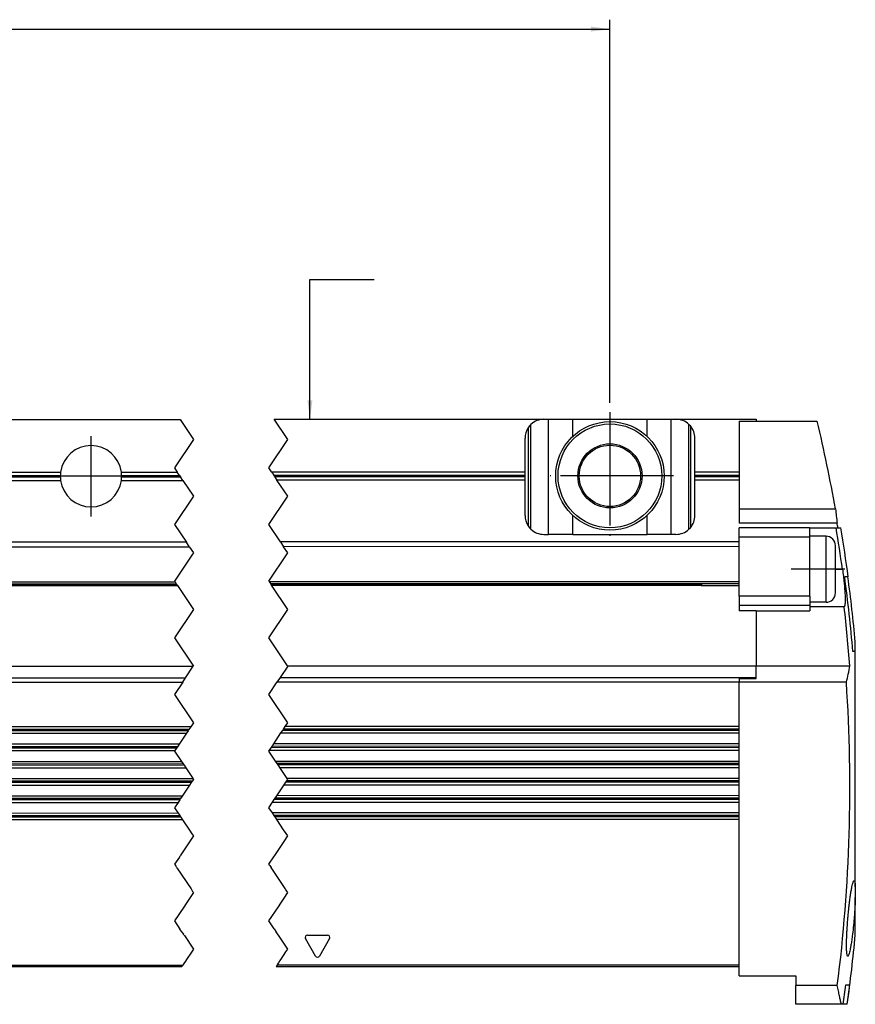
# Model space of a CAD drawing. Header units: millimetres. Extents: x -285 to 1770, y -280 to 203.
# Tile 10 of 29: x 129 to 218, y -18 to 86. Entities that reach past the tile are written whole.
import ezdxf

# ---------------------------------------------------------------- set-up
doc = ezdxf.new("R2010")
doc.units = ezdxf.units.MM
doc.linetypes.add('DOT_CENTER', pattern=[14, 12, -1, 0, -1])
doc.layers.add('1', color=7, linetype='Continuous')
doc.styles.add('CONVERTER_11', font='txt.shx', dxfattribs={"width": 0.9})
doc.dimstyles.new('ME10_DIM_47', dxfattribs={"dimtxt": 2, "dimasz": 2, "dimexe": 1, "dimexo": 1, "dimgap": 1, "dimtad": 1, "dimdsep": 46, "dimtxsty": 'CONVERTER_11', "dimsah": 1, "dimcen": 0.09, "dimclrd": 2, "dimclre": 2, "dimclrt": 2, "dimadec": 0, "dimazin": 0, "dimtfac": 1, "dimtdec": 4, "dimtix": 1, "dimtmove": 0, "dimatfit": 3, "dimfxl": 1, "dimtolj": 1, "dimtzin": 0, "dimarcsym": 0})
doc.dimstyles.get("Standard").update_dxf_attribs({"dimtxt": 0.18, "dimasz": 0.18, "dimexe": 0.18, "dimexo": 0.0625, "dimgap": 0.09, "dimtad": 0, "dimtih": 1, "dimtoh": 1, "dimdec": 4, "dimzin": 0, "dimdsep": 46, "dimtxsty": 'Standard', "dimcen": 0.09, "dimadec": 0, "dimazin": 0, "dimtfac": 1, "dimtdec": 4, "dimtofl": 0, "dimtmove": 0, "dimatfit": 3, "dimfxl": 1, "dimtolj": 1, "dimtzin": 0, "dimarcsym": 0})

# ---------------------------------------------------------------- blocks, each defined once
blk = doc.blocks.new('REGLA__36', base_point=(-163.4012745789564, -18.42233367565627))
at = {"color": 7, "linetype": 'Continuous'}
for p, q in [((94.15765462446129, 43.61679227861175), (146.0421743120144, 43.62030772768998)), ((156.0186868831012, 43.65553887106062), (184.5971229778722, 43.65747521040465)), ((184.5971229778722, 43.65747521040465), (185.0971229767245, 43.65750908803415)), ((185.0971229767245, 43.65750908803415), (187.6567544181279, 43.65768251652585)), ((187.6567544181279, 43.65768251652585), (195.5374915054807, 43.65821647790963)), ((195.5374915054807, 43.65821647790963), (198.0971229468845, 43.65838990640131)), ((198.0971229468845, 43.65838990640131), (198.5971229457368, 43.65842378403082)), ((198.5971229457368, 43.65842378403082), (207.097122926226, 43.65899970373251)), ((199.9645796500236, 31.99830333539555), (199.9638261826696, 43.1187294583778)), ((200.1221707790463, 42.95250354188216), (200.1229017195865, 32.16455070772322)), ((205.2971365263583, 43.45821434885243), (207.0971365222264, 43.45833630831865)), ((205.2971365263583, 43.45821434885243), (205.2974995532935, 38.10029911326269)), ((207.097122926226, 43.65899970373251), (207.0971365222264, 43.45833630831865)), ((207.0971365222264, 43.45833630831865), (213.563172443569, 43.45877441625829)), ((182.5974996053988, 38.09876106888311), (182.597258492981, 41.6573397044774)), ((200.5974995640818, 38.09998066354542), (200.5972584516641, 41.65855929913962)), ((104.8173840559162, 38.05893587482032), (133.377617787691, 38.06087098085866)), ((139.8173839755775, 38.06130730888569), (145.7479067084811, 38.06170913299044)), ((155.7244192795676, 38.09694027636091), (182.5974996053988, 38.09876106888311)), ((182.5975594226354, 37.2159183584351), (182.5974996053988, 38.09876106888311)), ((200.5974995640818, 38.09998066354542), (205.2974995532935, 38.10029911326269)), ((200.5975593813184, 37.21713795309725), (200.5974995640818, 38.09998066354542)), ((205.2974995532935, 38.10029911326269), (205.2975593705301, 37.21745640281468)), ((104.8174438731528, 37.17609316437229), (133.3776776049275, 37.17802827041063)), ((139.8174437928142, 37.17846459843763), (146.3364419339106, 37.17890629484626)), ((182.5975594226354, 37.2159183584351), (156.3129545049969, 37.21413743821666)), ((182.597814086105, 33.45733972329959), (182.5975594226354, 37.2159183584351)), ((205.2975593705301, 37.21745640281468), (200.5975593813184, 37.21713795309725)), ((200.597814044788, 33.45855931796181), (200.5975593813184, 37.21713795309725)), ((205.2975593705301, 37.21745640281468), (205.2977666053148, 34.1588778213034)), ((205.2977666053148, 34.1588778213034), (215.4967805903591, 34.15956885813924)), ((205.2977666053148, 34.1588778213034), (205.2978682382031, 32.65887782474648)), ((215.6726872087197, 32.65958077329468), (205.2978682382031, 32.65887782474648)), ((184.5979495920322, 31.45747523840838), (185.0979495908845, 31.45750911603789)), ((187.6575810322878, 31.45768254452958), (185.0979495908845, 31.45750911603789)), ((187.6575810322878, 31.45768254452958), (195.5383181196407, 31.45821650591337)), ((198.0979495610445, 31.45838993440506), (195.5383181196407, 31.45821650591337)), ((198.5979495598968, 31.45842381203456), (198.0979495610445, 31.45838993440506)), ((212.7979021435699, 32.15872253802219), (205.2979021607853, 32.15821437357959)), ((205.2979699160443, 31.15821437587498), (205.2979021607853, 32.15821437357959)), ((212.7979021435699, 32.15872253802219), (215.5691121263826, 32.15891030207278)), ((212.7979628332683, 31.26300316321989), (212.7979021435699, 32.15872253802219)), ((215.5691121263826, 32.15891030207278), (216.0655023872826, 32.15894393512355)), ((146.708810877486, 30.62035287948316), (94.8242911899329, 30.61683743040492)), ((205.2980037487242, 30.65887778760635), (156.6853234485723, 30.65558402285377)), ((205.2980037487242, 30.65887778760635), (205.2979699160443, 31.15821437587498)), ((205.2980376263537, 30.15887778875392), (205.2980037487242, 30.65887778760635)), ((214.4979628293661, 31.26311834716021), (212.7979628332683, 31.26300316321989)), ((212.7979698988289, 31.15872254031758), (212.7979628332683, 31.26300316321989)), ((212.7983932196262, 24.91093008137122), (212.7979698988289, 31.15872254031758)), ((215.4981999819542, 27.7630167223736), (215.4980305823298, 30.26318610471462)), ((205.2982885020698, 26.45620261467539), (205.2980376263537, 30.15887778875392)), ((215.4983693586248, 25.26318611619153), (215.4981999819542, 27.7630167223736)), ((93.75945608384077, 26.21409008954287), (145.6439757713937, 26.21760553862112)), ((155.6204883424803, 26.25283668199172), (205.2983020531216, 26.25620261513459)), ((201.0503944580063, 26.25591479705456), (201.2983188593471, 26.00802398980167)), ((201.2983020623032, 26.25593159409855), (201.2983188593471, 26.00802398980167)), ((205.2983932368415, 24.91042191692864), (205.2982885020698, 26.45620261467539)), ((216.8190536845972, 26.95965843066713), (216.4752307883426, 26.95963513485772)), ((216.8445778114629, 26.95966016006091), (216.8190536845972, 26.95965843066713)), ((93.87692051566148, 26.03789344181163), (145.7614402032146, 26.04140889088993)), ((155.7379527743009, 26.07664003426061), (201.2266110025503, 26.079722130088)), ((205.2983188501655, 26.00829501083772), (201.2983188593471, 26.00802398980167)), ((205.2983932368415, 24.91042191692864), (205.298460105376, 23.92350908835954)), ((212.7983932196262, 24.91093008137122), (212.7984371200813, 24.2630031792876)), ((214.4984371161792, 24.26311836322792), (212.7984371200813, 24.2630031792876)), ((212.7984371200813, 24.2630031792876), (212.7984600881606, 23.92401725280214)), ((205.298460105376, 23.92350908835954), (205.2984994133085, 23.34336323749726)), ((207.0984994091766, 23.34348519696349), (205.2984994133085, 23.34336323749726)), ((207.098499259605, 23.34569272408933), (212.7984992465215, 23.3460789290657)), ((207.098499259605, 23.34569272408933), (207.0984994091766, 23.34348519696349)), ((207.0984994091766, 23.34348519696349), (207.0988935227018, 17.52676292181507)), ((212.7984600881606, 23.92401725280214), (212.7984696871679, 23.78234548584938)), ((216.4204822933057, 23.78259089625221), (212.7984696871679, 23.78234548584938)), ((212.7984696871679, 23.78234548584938), (212.7984992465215, 23.3460789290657)), ((217.5987896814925, 19.05971124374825), (217.5987223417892, 20.05357805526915)), ((217.5987896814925, 19.05971124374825), (217.3451338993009, 19.05969405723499)), ((217.6004807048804, -5.89810618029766), (217.5987896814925, 19.05971124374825)), ((95.55718100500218, 17.48249728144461), (147.446388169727, 17.48601304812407)), ((157.4415491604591, 17.52124545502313), (207.0988936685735, 17.52461000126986)), ((207.0988935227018, 17.52676292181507), (217.0215339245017, 17.52743523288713)), ((207.0988936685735, 17.52461000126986), (207.0988935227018, 17.52676292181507)), ((207.0989765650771, 16.30114034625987), (207.0988936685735, 17.52461000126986)), ((205.298984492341, 16.18408086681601), (207.098984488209, 16.18420282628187)), ((205.298984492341, 16.18408086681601), (205.2990080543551, 15.83632905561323)), ((205.2990080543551, 15.83632905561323), (205.29901143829, 15.78638555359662)), ((216.6554442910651, 15.78715501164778), (205.29901143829, 15.78638555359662)), ((205.2993286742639, 11.10429920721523), (205.29901143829, 15.78638555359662)), ((207.098984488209, 16.18420282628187), (207.0989765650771, 16.30114034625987)), ((147.166249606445, 11.06580520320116), (95.27704244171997, 11.06228943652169)), ((205.2993286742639, 11.10429920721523), (157.1897391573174, 11.10103952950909)), ((205.2993749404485, 10.42145649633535), (205.2993286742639, 11.10429920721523)), ((94.82179340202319, 10.37941587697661), (146.7110005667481, 10.3829316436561)), ((156.7344901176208, 10.41816596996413), (205.2993749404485, 10.42145649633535)), ((205.2994528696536, 9.27129921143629), (205.2993749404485, 10.42145649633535)), ((93.59973819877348, 8.54633307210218), (145.4889453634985, 8.54984883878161)), ((145.9441944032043, 9.23272239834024), (94.05498723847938, 9.22920663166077)), ((155.5124349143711, 8.58508316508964), (205.2994991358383, 8.58845650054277)), ((205.2994528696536, 9.27129921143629), (155.9676839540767, 9.26795672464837)), ((205.2994991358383, 8.58845650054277), (205.2994528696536, 9.27129921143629)), ((205.2995770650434, 7.43829921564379), (205.2994991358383, 8.58845650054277)), ((94.3047004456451, 7.39622354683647), (146.1892201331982, 7.39973899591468)), ((156.1657327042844, 7.43497013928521), (205.2995770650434, 7.43829921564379)), ((205.2996233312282, 6.75545650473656), (205.2995770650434, 7.43829921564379)), ((94.75990835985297, 6.71341167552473), (146.644428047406, 6.71692712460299)), ((156.6209406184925, 6.75215826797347), (205.2996233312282, 6.75545650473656)), ((205.2997012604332, 5.60529921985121), (205.2996233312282, 6.75545650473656)), ((147.4111649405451, 5.56682178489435), (95.52664525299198, 5.56330633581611)), ((205.2997012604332, 5.60529921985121), (157.3876775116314, 5.60205292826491)), ((205.2997475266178, 4.92245650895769), (205.2997012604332, 5.60529921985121)), ((95.15580848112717, 4.88043849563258), (147.0450156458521, 4.88395426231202)), ((157.0685051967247, 4.91918858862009), (205.2997475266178, 4.92245650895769)), ((205.2998254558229, 3.77229922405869), (205.2997475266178, 4.92245650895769)), ((146.2782094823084, 3.73374501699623), (94.38900231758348, 3.73022925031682)), ((205.2998254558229, 3.77229922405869), (156.3016990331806, 3.76897934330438)), ((205.2998717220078, 3.08945651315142), (205.2998254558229, 3.77229922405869)), ((93.93375327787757, 3.04735569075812), (145.8229604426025, 3.0508714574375)), ((155.8464499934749, 3.08610578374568), (205.2998717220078, 3.08945651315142)), ((205.2999496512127, 1.93929922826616), (205.2998717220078, 3.08945651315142)), ((145.855235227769, 1.90071635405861), (93.97071554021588, 1.89720090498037)), ((146.3104431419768, 1.21790448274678), (94.42592345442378, 1.21438903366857)), ((205.2999496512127, 1.93929922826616), (155.8317477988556, 1.93594749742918)), ((205.2999959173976, 1.2564565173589), (156.2869557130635, 1.25313562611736)), ((205.2999959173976, 1.2564565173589), (205.2999496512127, 1.93929922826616)), ((205.3010391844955, -14.14112458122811), (205.2999959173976, 1.2564565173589)), ((217.6004807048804, -5.89810618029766), (217.6005555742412, -7.00310322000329)), ((217.6008244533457, -10.97149043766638), (217.6005555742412, -7.00310322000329)), ((146.2025901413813, -14.37968399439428), (94.31338297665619, -14.38319976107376)), ((156.2260796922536, -14.34444966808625), (205.3010527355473, -14.34112458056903)), ((205.3011202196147, -15.33712206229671), (205.3010391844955, -14.14112458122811)), ((205.3011202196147, -15.33712206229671), (211.3011202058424, -15.33671553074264)), ((211.3011202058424, -15.33671553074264), (211.301189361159, -16.35737898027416)), ((215.6957118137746, -16.35708122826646), (211.301189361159, -16.35737898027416)), ((211.3013235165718, -18.33737897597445), (211.301189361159, -16.35737898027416)), ((216.5815960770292, -16.2880715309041), (217.0120457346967, -16.288042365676)), ((216.1127736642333, -18.33705297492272), (211.3013235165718, -18.33737897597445)), ((216.3104913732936, -18.3370395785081), (216.1127736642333, -18.33705297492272)), ((216.7416426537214, -18.33701036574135), (216.3104913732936, -18.3370395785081)), ((216.7478799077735, -18.33700994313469), (216.7416426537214, -18.33701036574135))]:
    blk.add_line(p, q, dxfattribs=at)
at = {"color": 2, "linetype": 'DOT_CENTER'}
for p, q in [((146.0421743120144, 43.62030772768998), (147.4557128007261, 41.4999999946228)), ((157.4557128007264, 41.49999999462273), (156.0186868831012, 43.65553887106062)), ((147.4557128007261, 41.4999999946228), (145.4557128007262, 38.49999999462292)), ((155.4557128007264, 38.49999999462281), (157.4557128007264, 41.49999999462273)), ((145.4557128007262, 38.49999999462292), (145.7479067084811, 38.06170913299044)), ((145.9950359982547, 37.69101519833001), (145.7479067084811, 38.06170913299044)), ((145.9950359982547, 37.69101519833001), (146.089312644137, 37.54960022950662)), ((155.7244192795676, 38.09694027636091), (155.4557128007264, 38.49999999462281)), ((155.7244192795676, 38.09694027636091), (155.971548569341, 37.72624634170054)), ((156.0658252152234, 37.58483137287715), (155.971548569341, 37.72624634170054)), ((156.0658252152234, 37.58483137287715), (156.3129545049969, 37.21413743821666)), ((146.3364419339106, 37.17890629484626), (146.089312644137, 37.54960022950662)), ((146.3364419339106, 37.17890629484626), (147.455712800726, 35.49999999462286)), ((157.4557128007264, 35.49999999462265), (156.3129545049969, 37.21413743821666)), ((147.455712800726, 35.49999999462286), (145.4557128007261, 32.4999999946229)), ((155.4557128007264, 32.49999999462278), (157.4557128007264, 35.49999999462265)), ((145.4557128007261, 32.4999999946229), (146.708810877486, 30.62035287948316)), ((156.6853234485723, 30.65558402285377), (155.4557128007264, 32.49999999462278)), ((147.0421291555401, 30.12037546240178), (146.708810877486, 30.62035287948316)), ((156.6853234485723, 30.65558402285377), (157.0186417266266, 30.15560660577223)), ((147.3550553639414, 29.34901383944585), (145.4557128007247, 26.49999999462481)), ((147.0421291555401, 30.12037546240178), (147.455712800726, 29.49999999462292)), ((147.455712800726, 29.49999999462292), (147.3550553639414, 29.34901383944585)), ((155.4557128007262, 26.49999999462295), (157.3785449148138, 29.38424816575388)), ((157.4557128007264, 29.4999999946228), (157.0186417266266, 30.15560660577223)), ((157.3785449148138, 29.38424816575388), (157.4557128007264, 29.4999999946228)), ((145.4557128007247, 26.49999999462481), (145.5106484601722, 26.41759650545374)), ((145.5106484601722, 26.41759650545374), (145.6439757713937, 26.21760553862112)), ((145.6439757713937, 26.21760553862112), (145.6902707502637, 26.14816307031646)), ((145.7614402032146, 26.04140889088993), (145.6902707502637, 26.14816307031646)), ((155.4871610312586, 26.45282764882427), (155.4557128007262, 26.49999999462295)), ((155.4871610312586, 26.45282764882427), (155.6204883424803, 26.25283668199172)), ((155.66678332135, 26.18339421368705), (155.6204883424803, 26.25283668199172)), ((155.66678332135, 26.18339421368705), (155.7379527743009, 26.07664003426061)), ((145.7614402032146, 26.04140889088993), (147.4557128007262, 23.49999999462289)), ((157.4557128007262, 23.49999999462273), (155.7379527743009, 26.07664003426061)), ((147.4557128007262, 23.49999999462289), (145.4557128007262, 20.49999999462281)), ((155.4557128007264, 20.49999999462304), (157.4557128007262, 23.49999999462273)), ((145.4557128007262, 20.49999999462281), (147.4557128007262, 17.49999999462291)), ((157.4415491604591, 17.52124545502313), (155.4557128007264, 20.49999999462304)), ((146.6307048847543, 16.26248812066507), (147.446388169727, 17.48601304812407)), ((147.4557128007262, 17.49999999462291), (147.446388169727, 17.48601304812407)), ((157.4557128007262, 17.4999999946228), (156.6541944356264, 16.2977224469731)), ((157.4415491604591, 17.52124545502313), (157.4557128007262, 17.4999999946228)), ((146.320898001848, 15.79777779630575), (145.4557128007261, 14.49999999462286)), ((146.320898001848, 15.79777779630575), (146.6307048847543, 16.26248812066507)), ((155.4557128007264, 14.49999999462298), (156.3443875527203, 15.83301212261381)), ((156.6541944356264, 16.2977224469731), (156.3443875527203, 15.83301212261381)), ((145.4557128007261, 14.49999999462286), (147.4557128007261, 11.49999999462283)), ((157.4557128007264, 11.4999999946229), (155.4557128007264, 14.49999999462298)), ((147.4557128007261, 11.49999999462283), (147.166249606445, 11.06580520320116)), ((157.1897391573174, 11.10103952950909), (157.4557128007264, 11.4999999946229)), ((146.8914825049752, 10.65365455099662), (146.7110005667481, 10.3829316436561)), ((146.9857676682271, 10.79508229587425), (146.8914825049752, 10.65365455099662)), ((147.166249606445, 11.06580520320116), (146.9857676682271, 10.79508229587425)), ((156.7344901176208, 10.41816596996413), (156.9149720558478, 10.68888887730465)), ((156.9149720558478, 10.68888887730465), (157.0092572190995, 10.83031662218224)), ((157.0092572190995, 10.83031662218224), (157.1897391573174, 11.10103952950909)), ((146.7110005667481, 10.3829316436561), (145.9441944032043, 9.23272239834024)), ((155.9676839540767, 9.26795672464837), (156.7344901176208, 10.41816596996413)), ((145.4889453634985, 8.54984883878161), (145.4557128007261, 8.49999999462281)), ((145.4557128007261, 8.49999999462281), (146.1892201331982, 7.39973899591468)), ((145.6694273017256, 8.82057174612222), (145.4889453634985, 8.54984883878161)), ((145.7637124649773, 8.96199949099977), (145.6694273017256, 8.82057174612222)), ((145.9441944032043, 9.23272239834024), (145.7637124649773, 8.96199949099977)), ((155.4557128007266, 8.49999999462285), (155.5124349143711, 8.58508316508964)), ((156.1657327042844, 7.43497013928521), (155.4557128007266, 8.49999999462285)), ((155.5124349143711, 8.58508316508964), (155.6929168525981, 8.85580607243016)), ((155.6929168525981, 8.85580607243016), (155.7872020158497, 8.99723381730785)), ((155.7872020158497, 8.99723381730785), (155.9676839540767, 9.26795672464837)), ((146.1892201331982, 7.39973899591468), (146.3696857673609, 7.12904054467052)), ((156.3461983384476, 7.16427168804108), (156.1657327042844, 7.43497013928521)), ((146.3696857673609, 7.12904054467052), (146.4639624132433, 6.98762557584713)), ((146.4639624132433, 6.98762557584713), (146.644428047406, 6.71692712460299)), ((146.644428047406, 6.71692712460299), (147.4111649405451, 5.56682178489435)), ((156.4404749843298, 7.02285671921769), (156.3461983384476, 7.16427168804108)), ((156.6209406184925, 6.75215826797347), (156.4404749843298, 7.02285671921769)), ((157.3876775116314, 5.60205292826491), (156.6209406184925, 6.75215826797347)), ((147.3197827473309, 5.29610491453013), (147.2254975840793, 5.15467716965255)), ((147.4557128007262, 5.49999999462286), (147.3197827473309, 5.29610491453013)), ((147.4111649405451, 5.56682178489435), (147.4557128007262, 5.49999999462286)), ((157.2489871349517, 5.18991149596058), (157.3432722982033, 5.33133924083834)), ((157.3432722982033, 5.33133924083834), (157.4557128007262, 5.49999999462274)), ((157.4557128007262, 5.49999999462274), (157.3876775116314, 5.60205292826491)), ((147.0450156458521, 4.88395426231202), (146.2782094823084, 3.73374501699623)), ((147.2254975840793, 5.15467716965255), (147.0450156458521, 4.88395426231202)), ((156.3016990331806, 3.76897934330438), (157.0685051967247, 4.91918858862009)), ((157.0685051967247, 4.91918858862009), (157.2489871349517, 5.18991149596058)), ((146.0034423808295, 3.32159436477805), (145.8229604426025, 3.0508714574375)), ((146.0977275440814, 3.46302210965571), (146.0034423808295, 3.32159436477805)), ((146.2782094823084, 3.73374501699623), (146.0977275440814, 3.46302210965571)), ((155.8464499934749, 3.08610578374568), (156.0269319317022, 3.35682869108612)), ((156.0269319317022, 3.35682869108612), (156.1212170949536, 3.49825643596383)), ((156.1212170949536, 3.49825643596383), (156.3016990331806, 3.76897934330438)), ((145.8229604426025, 3.0508714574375), (145.4557128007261, 2.49999999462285)), ((145.4557128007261, 2.49999999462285), (145.855235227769, 1.90071635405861)), ((155.4557128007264, 2.49999999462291), (155.8464499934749, 3.08610578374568)), ((155.8317477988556, 1.93594749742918), (155.4557128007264, 2.49999999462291)), ((145.855235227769, 1.90071635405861), (146.0357008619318, 1.63001790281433)), ((146.0357008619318, 1.63001790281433), (146.098959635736, 1.53512974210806)), ((146.098959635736, 1.53512974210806), (146.1299775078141, 1.48860293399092)), ((146.1299775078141, 1.48860293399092), (146.3104431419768, 1.21790448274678)), ((146.3104431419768, 1.21790448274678), (147.0389813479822, 0.12509717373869)), ((156.0122134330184, 1.66524904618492), (155.8317477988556, 1.93594749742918)), ((156.0754722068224, 1.57036088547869), (156.0122134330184, 1.66524904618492)), ((156.1064900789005, 1.52383407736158), (156.0754722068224, 1.57036088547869)), ((156.2869557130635, 1.25313562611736), (156.1064900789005, 1.52383407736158)), ((157.0154939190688, 0.16032831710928), (156.2869557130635, 1.25313562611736)), ((147.0389813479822, 0.12509717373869), (147.300683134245, -0.26745550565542)), ((157.2771957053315, -0.23222436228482), (157.0154939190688, 0.16032831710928)), ((147.4557128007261, -0.50000000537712), (147.0414149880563, -1.12144672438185)), ((147.300683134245, -0.26745550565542), (147.4557128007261, -0.50000000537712)), ((157.0649045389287, -1.08621239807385), (157.4557128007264, -0.50000000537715)), ((157.4557128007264, -0.50000000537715), (157.2771957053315, -0.23222436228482)), ((147.0414149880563, -1.12144672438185), (146.0600829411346, -2.59344479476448)), ((156.083572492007, -2.55821046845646), (157.0649045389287, -1.08621239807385)), ((145.9703578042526, -2.72803250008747), (145.455712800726, -3.50000000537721)), ((145.9703578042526, -2.72803250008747), (146.0600829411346, -2.59344479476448)), ((155.4557128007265, -3.50000000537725), (155.993847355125, -2.69279817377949)), ((155.993847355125, -2.69279817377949), (156.083572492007, -2.55821046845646)), ((145.455712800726, -3.50000000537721), (145.5755287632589, -3.67972394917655)), ((145.7088560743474, -3.87971491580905), (145.5755287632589, -3.67972394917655)), ((145.7088560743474, -3.87971491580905), (147.1995558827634, -6.11576462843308)), ((155.5520413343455, -3.64449280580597), (155.4557128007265, -3.50000000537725)), ((155.5520413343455, -3.64449280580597), (155.6853686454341, -3.84448377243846)), ((157.17606845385, -6.08053348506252), (155.6853686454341, -3.84448377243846)), ((147.1995558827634, -6.11576462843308), (147.2479781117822, -6.18839797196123)), ((147.2479781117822, -6.18839797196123), (147.3754474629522, -6.37960199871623)), ((157.2244906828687, -6.15316682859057), (157.17606845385, -6.08053348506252)), ((157.3519600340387, -6.34437085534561), (157.2244906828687, -6.15316682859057)), ((147.0451960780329, -7.11577508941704), (146.6836658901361, -7.65807037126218)), ((147.4557128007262, -6.50000000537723), (147.0451960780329, -7.11577508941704)), ((147.3754474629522, -6.37960199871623), (147.4557128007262, -6.50000000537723)), ((156.7071554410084, -7.62283604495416), (157.068685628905, -7.08054076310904)), ((157.068685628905, -7.08054076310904), (157.4557128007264, -6.50000000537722)), ((157.4557128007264, -6.50000000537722), (157.3519600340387, -6.34437085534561)), ((146.4368481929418, -8.02829691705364), (145.4557128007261, -9.50000000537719)), ((146.6836658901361, -7.65807037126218), (146.4368481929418, -8.02829691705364)), ((155.4557128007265, -9.50000000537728), (156.4603377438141, -7.99306259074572)), ((156.4603377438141, -7.99306259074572), (156.7071554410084, -7.62283604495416)), ((145.4557128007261, -9.50000000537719), (146.0301241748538, -10.36161706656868)), ((146.2211370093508, -10.64813631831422), (146.0301241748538, -10.36161706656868)), ((156.0066367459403, -10.32638592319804), (155.4557128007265, -9.50000000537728)), ((156.0066367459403, -10.32638592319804), (156.1976495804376, -10.61290517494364)), ((146.2394415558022, -10.67559313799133), (146.2211370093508, -10.64813631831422)), ((146.2394415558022, -10.67559313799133), (146.3934256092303, -10.90656921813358)), ((146.4565060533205, -11.00118988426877), (146.3934256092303, -10.90656921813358)), ((146.4565060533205, -11.00118988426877), (146.4928648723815, -11.05572811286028)), ((146.4928648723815, -11.05572811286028), (147.4557128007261, -12.50000000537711)), ((156.1976495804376, -10.61290517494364), (156.2159541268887, -10.64036199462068)), ((156.369938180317, -10.87133807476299), (156.2159541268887, -10.64036199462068)), ((156.433018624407, -10.96595874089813), (156.369938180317, -10.87133807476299)), ((156.4693774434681, -11.02049696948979), (156.433018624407, -10.96595874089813)), ((157.4557128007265, -12.5000000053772), (156.4693774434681, -11.02049696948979)), ((147.4557128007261, -12.50000000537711), (147.2378264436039, -12.82682954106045)), ((157.2613159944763, -12.79159521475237), (157.4557128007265, -12.5000000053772)), ((147.2378264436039, -12.82682954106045), (146.7359475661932, -13.57964785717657)), ((156.6260977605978, -13.74442256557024), (156.7594371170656, -13.54441353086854)), ((156.7594371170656, -13.54441353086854), (157.2613159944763, -12.79159521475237)), ((146.2025901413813, -14.37968399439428), (146.3359294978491, -14.17967495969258)), ((146.4380733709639, -14.02645915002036), (146.3359294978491, -14.17967495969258)), ((146.6026082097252, -13.77965689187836), (146.4380733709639, -14.02645915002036)), ((146.7359475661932, -13.57964785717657), (146.6026082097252, -13.77965689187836)), ((156.3594190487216, -14.1444406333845), (156.2260796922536, -14.34444966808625)), ((156.3594190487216, -14.1444406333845), (156.4615629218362, -13.99122482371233)), ((156.4615629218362, -13.99122482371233), (156.6260977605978, -13.74442256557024))]:
    blk.add_line(p, q, dxfattribs=at)
at = {"color": 3, "linetype": 'Continuous'}
for p, q in [((183.2312463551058, 31.99716956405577), (183.2304928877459, 43.11759568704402)), ((185.0979495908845, 31.45750911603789), (185.0971229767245, 43.65750908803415)), ((187.656877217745, 41.84528274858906), (187.6567544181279, 43.65768251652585)), ((195.5376143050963, 41.84581670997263), (195.5374915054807, 43.65821647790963)), ((198.0979495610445, 31.45838993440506), (198.0971229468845, 43.65838990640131)), ((182.9305169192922, 42.7629038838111), (182.9312223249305, 32.35182071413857)), ((104.8467567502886, 37.68822718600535), (133.3482953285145, 37.6901583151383)), ((139.84675666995, 37.69059862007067), (145.9950359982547, 37.69101519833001)), ((155.971548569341, 37.72624634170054), (182.5975247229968, 37.72805039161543)), ((156.0658252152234, 37.58483137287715), (182.5975343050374, 37.58662903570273)), ((200.5975246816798, 37.72926998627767), (205.2975246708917, 37.72958843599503)), ((200.5975342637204, 37.58784863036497), (205.2975342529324, 37.58816708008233)), ((104.8467663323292, 37.54680583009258), (133.3483049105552, 37.54873695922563)), ((139.8467662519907, 37.549177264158), (146.089312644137, 37.54960022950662)), ((187.6575810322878, 31.45768254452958), (187.6574446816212, 33.47008231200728)), ((195.5383181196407, 31.45821650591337), (195.5381817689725, 33.47061627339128)), ((212.7979698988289, 31.15872254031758), (205.2979699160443, 31.15821437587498)), ((214.4981999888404, 27.76288121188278), (214.4979628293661, 31.26311834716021)), ((147.0421291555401, 30.12037546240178), (95.15760946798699, 30.11686001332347)), ((205.2980376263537, 30.15887778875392), (157.0186417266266, 30.15560660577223)), ((214.4984371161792, 24.26311836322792), (214.4981999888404, 27.76288121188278)), ((215.4981994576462, 27.77075498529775), (216.2395733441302, 27.77080521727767)), ((93.62612877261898, 26.41408105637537), (145.5106484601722, 26.41759650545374)), ((93.80575106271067, 26.14464762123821), (145.6902707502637, 26.14816307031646)), ((155.4871610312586, 26.45282764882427), (205.2982885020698, 26.45620261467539)), ((155.66678332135, 26.18339421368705), (201.1198447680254, 26.18647389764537)), ((212.7983932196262, 24.91093008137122), (205.2983932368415, 24.91042191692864)), ((212.7984600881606, 23.92401725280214), (205.298460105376, 23.92350908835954)), ((94.43169083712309, 15.79426202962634), (146.320898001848, 15.79777779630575)), ((94.74149772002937, 16.25897235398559), (146.6307048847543, 16.26248812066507)), ((156.3443875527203, 15.83301212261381), (205.2990080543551, 15.83632905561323)), ((156.6541944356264, 16.2977224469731), (207.0989765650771, 16.30114034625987)), ((146.8914825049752, 10.65365455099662), (95.00227534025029, 10.65013878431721)), ((146.9857676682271, 10.79508229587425), (95.09656050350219, 10.79156652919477)), ((205.2993565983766, 10.69216717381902), (156.9149720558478, 10.68888887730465)), ((205.299347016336, 10.83358852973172), (157.0092572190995, 10.83031662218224)), ((145.6694273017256, 8.82057174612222), (93.78022013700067, 8.81705597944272)), ((145.7637124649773, 8.96199949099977), (93.8745053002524, 8.9584837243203)), ((205.2994807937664, 8.85916717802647), (155.6929168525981, 8.85580607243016)), ((205.2994712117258, 9.00058853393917), (155.7872020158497, 8.99723381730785)), ((146.3696857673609, 7.12904054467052), (94.48516607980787, 7.12552509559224)), ((146.4639624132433, 6.98762557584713), (94.57944272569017, 6.98411012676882)), ((205.2995954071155, 7.16758853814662), (156.3461983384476, 7.16427168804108)), ((205.2996049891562, 7.02616718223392), (156.4404749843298, 7.02285671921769)), ((147.3197827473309, 5.29610491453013), (95.43057558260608, 5.29258914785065)), ((205.2997196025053, 5.33458854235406), (157.3432722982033, 5.33133924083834)), ((147.2254975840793, 5.15467716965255), (95.33629041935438, 5.15116140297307)), ((205.2997291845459, 5.19316718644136), (157.2489871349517, 5.18991149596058)), ((146.0034423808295, 3.32159436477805), (94.11423521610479, 3.31807859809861)), ((146.0977275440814, 3.46302210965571), (94.20852037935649, 3.45950634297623)), ((205.2998533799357, 3.36016719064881), (156.0269319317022, 3.35682869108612)), ((205.2998437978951, 3.50158854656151), (156.1212170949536, 3.49825643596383)), ((146.0357008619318, 1.63001790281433), (94.15118117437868, 1.62650245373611)), ((146.1299775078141, 1.48860293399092), (94.24545782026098, 1.48508748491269)), ((205.2999679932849, 1.66858855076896), (156.0122134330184, 1.66524904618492)), ((205.2999775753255, 1.52716719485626), (156.1064900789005, 1.52383407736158)), ((160.3845444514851, -13.21912556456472), (159.3172835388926, -11.37086465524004)), ((159.5336902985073, -10.99597849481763), (161.6679616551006, -10.99583388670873)), ((161.8844192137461, -11.37069071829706), (160.8174087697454, -13.21909623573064)), ((94.44672233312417, -14.18319072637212), (146.3359294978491, -14.17967495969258)), ((156.3594190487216, -14.1444406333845), (205.3010391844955, -14.14112458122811))]:
    blk.add_line(p, q, dxfattribs=at)
at = {"color": 7, "linetype": 'Continuous'}
for radius in [5.749999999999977, 5.499999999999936, 3.400000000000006, 3.249999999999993]:
    blk.add_circle((191.5975294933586, 37.65794951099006), radius, dxfattribs=at)
for centre, radius, start, end in [((184.5972584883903, 41.65747521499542), 2.000000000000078, 133.108555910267, 146.4465723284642), ((184.5972584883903, 41.65747521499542), 2.000000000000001, 90.00388209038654, 133.108555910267), ((198.5972584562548, 41.65842378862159), 2.000000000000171, 46.89920827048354, 90.00388209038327), ((198.5972584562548, 41.65842378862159), 2.000000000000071, 40.31879126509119, 46.89920827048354), ((198.5972584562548, 41.65842378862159), 2.000000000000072, 0.00388209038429, 40.31879126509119), ((50.33024345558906, 4.66669144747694), 167.7790654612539, 10.12428603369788, 13.368279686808), ((184.5972584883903, 41.65747521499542), 1.999999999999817, 146.4465723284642, 180.0038820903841), ((136.5975307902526, 37.61966778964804), 3.249999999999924, 7.81003437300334, 172.1977298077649), ((136.5975307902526, 37.61966778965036), 3.249999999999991, 178.757191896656, 181.2505722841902), ((136.5975307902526, 37.61966778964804), 3.249999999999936, 172.1977298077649, 178.7571918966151), ((136.5975307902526, 37.61966778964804), 3.249999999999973, 1.2505722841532, 7.81003437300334), ((136.5975307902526, 37.61966778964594), 3.249999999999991, 358.757191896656, 1.25057228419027), ((136.5975307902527, 37.61966778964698), 3.25000000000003, 181.2505722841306, 187.8100343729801), ((136.5975307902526, 37.61966778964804), 3.250000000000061, 187.8100343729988, 352.1977298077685), ((136.5975307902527, 37.61966778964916), 3.249999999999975, 352.1977298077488, 358.7571918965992), ((184.5978140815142, 33.45747523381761), 1.999999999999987, 180.0038820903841, 213.561191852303), ((198.5978140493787, 33.45842380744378), 2.000000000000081, 319.6889729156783, 0.00388209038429), ((184.5978140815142, 33.45747523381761), 1.999999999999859, 213.561191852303, 226.8992082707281), ((50.33024345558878, 4.66669144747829), 167.6953355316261, 9.43575190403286, 9.60919963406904), ((184.5978140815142, 33.45747523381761), 1.999999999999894, 226.8992082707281, 270.0038820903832), ((198.5978140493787, 33.45842380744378), 1.999999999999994, 270.0038820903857, 313.1085559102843), ((198.5978140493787, 33.45842380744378), 2.000000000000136, 313.1085559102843, 319.6889729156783), ((50.33024345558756, 4.66669144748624), 167.5103155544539, 7.92788022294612, 9.44626497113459), ((50.33024345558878, 4.66669144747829), 168.0000000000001, 7.62542576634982, 9.41849164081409), ((214.4980305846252, 30.26311834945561), 0.999999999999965, 0.00388209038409, 90.0038820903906), ((50.33024345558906, 4.66669144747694), 167.6339230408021, 4.9254642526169, 7.64216879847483), ((50.33024345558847, 4.66669144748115), 167.974701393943, 5.25579897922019, 7.62658046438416), ((214.4983693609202, 25.26311836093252), 0.9999999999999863, 270.0038820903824, 0.00388209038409), ((50.33024345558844, 4.66669144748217), 167.1866772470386, 4.41180489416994, 6.5654810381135), ((193.236094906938, 21.62235289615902), 24.13535704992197, 346.0089873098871, 350.2316764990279), ((50.33024345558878, 4.66669144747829), 166.6965420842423, 352.7545593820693, 3.82508936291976), ((50.33024345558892, 4.66669144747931), 168, 352.1299481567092, 354.6589236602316), ((50.33024345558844, 4.66669144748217), 167.5667459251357, 352.1094599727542, 352.8161701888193), ((50.33024345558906, 4.66669144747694), 167.9938215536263, 352.1296567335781, 352.834538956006)]:
    blk.add_arc(centre, radius, start, end, dxfattribs=at)
at = {"color": 3, "linetype": 'Continuous'}
for centre, radius, start, end in [((159.5337072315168, -11.24589282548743), 0.2499143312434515, 90.00388209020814, 210.0038820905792), ((161.6679785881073, -11.24574821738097), 0.2499143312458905, 330.0038820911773, 90.00388208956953), ((160.6009681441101, -13.09415373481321), 0.2499143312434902, 210.0038820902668, 330.0038820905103)]:
    blk.add_arc(centre, radius, start, end, dxfattribs=at)
at = {"color": 7, "linetype": 'Continuous'}
for points, knots in [([(215.4967805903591, 34.15956885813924), (215.5277966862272, 33.90970352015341), (215.5898125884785, 33.41010390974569), (215.6450671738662, 32.90971139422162), (215.6726872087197, 32.65958077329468)], [0, 0, 0, 0, 0.7553394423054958, 1.510282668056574, 1.510282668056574, 1.510282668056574, 1.510282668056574]), ([(216.2395733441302, 27.77080521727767), (216.2725701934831, 27.52437073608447), (216.3373473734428, 27.04058734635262), (216.4105785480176, 26.37258624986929), (216.4618452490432, 25.81135829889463), (216.4922840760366, 25.39107943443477), (216.5143324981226, 24.98769571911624), (216.5262853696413, 24.59470473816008), (216.5196076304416, 24.23871241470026), (216.4986306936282, 24.01036732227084), (216.4744407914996, 23.8911748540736), (216.4516310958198, 23.81892592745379), (216.4285586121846, 23.79201191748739), (216.4204822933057, 23.78259089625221)], [0, 0, 0, 0, 0.7458805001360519, 1.464261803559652, 2.015805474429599, 2.436508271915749, 2.728294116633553, 3.227795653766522, 3.615396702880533, 3.796664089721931, 3.913364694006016, 3.982032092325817, 4.019013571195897, 4.019013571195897, 4.019013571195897, 4.019013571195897]), ([(216.8077856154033, -13.24307872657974), (216.7987541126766, -13.23949800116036), (216.7709198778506, -13.22846256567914), (216.7467230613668, -13.15889477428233), (216.7202937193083, -13.05406828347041), (216.7017676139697, -12.90162413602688), (216.6881700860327, -12.73188781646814), (216.6808564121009, -12.57923114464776), (216.6761115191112, -12.43410524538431), (216.6730443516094, -12.27704595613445), (216.6718348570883, -12.06842576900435), (216.6739168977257, -11.80527898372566), (216.680715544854, -11.48466734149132), (216.6932204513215, -11.11669121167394), (216.710959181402, -10.72787018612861), (216.7320643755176, -10.349011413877), (216.7543130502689, -10.002180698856), (216.7760316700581, -9.697352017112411), (216.7955420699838, -9.444500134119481), (216.8131183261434, -9.229979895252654), (216.8314708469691, -9.015861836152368), (216.8542326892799, -8.764244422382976), (216.8834669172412, -8.460831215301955), (216.919174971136, -8.115590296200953), (216.9613490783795, -7.738483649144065), (217.0155626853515, -7.293875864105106), (217.0807029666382, -6.814771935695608), (217.1562304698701, -6.334668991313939), (217.2282085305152, -5.942841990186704), (217.2962697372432, -5.644170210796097), (217.3488694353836, -5.451104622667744), (217.3965035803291, -5.336747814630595), (217.4248532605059, -5.269722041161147), (217.4608577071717, -5.250513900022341), (217.4748792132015, -5.243033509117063)], [0, 0, 0, 0, 0.0283018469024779, 0.0872235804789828, 0.2014980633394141, 0.3635956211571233, 0.5419903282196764, 0.7140822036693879, 0.8215845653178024, 0.9776765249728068, 1.185304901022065, 1.447448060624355, 1.767112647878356, 2.147330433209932, 2.551984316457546, 2.934765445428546, 3.285652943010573, 3.594604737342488, 3.85156331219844, 4.04645968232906, 4.240320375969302, 4.496271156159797, 4.804390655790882, 5.15476876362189, 5.537510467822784, 5.942741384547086, 6.49847389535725, 6.987841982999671, 7.401026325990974, 7.69236846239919, 7.908910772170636, 7.996156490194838, 8.06925177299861, 8.11587457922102, 8.11587457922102, 8.11587457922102, 8.11587457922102]), ([(217.4748792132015, -5.243033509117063), (217.4930528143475, -5.259496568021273), (217.5412523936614, -5.303159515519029), (217.5532359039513, -5.406787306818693), (217.5753726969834, -5.530181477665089), (217.5899325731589, -5.693931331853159), (217.5965723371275, -5.822453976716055), (217.6004807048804, -5.898106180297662)], [0, 0, 0, 0, 0.0718180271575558, 0.1904740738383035, 0.2942582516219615, 0.4532835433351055, 0.6808325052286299, 0.6808325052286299, 0.6808325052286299, 0.6808325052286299]), ([(217.6005555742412, -7.00310322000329), (217.5949220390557, -7.173981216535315), (217.5832377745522, -7.52839204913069), (217.5567706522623, -8.031716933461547), (217.5276438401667, -8.494963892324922), (217.4996498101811, -8.882423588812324), (217.4547478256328, -9.44651036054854), (217.386035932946, -10.18619627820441), (217.2933523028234, -11.00180416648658), (217.2050820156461, -11.65349116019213), (217.13010643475, -12.13621017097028), (217.0586440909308, -12.51901292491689), (216.9936592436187, -12.82530339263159), (216.9287830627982, -13.03074226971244), (216.8842124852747, -13.18802763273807), (216.826469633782, -13.22962042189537), (216.8077856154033, -13.24307872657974)], [0, 0, 0, 0, 0.5129023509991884, 1.063789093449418, 1.511973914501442, 1.905378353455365, 2.229181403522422, 3.209576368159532, 4.133876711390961, 4.691365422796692, 5.182737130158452, 5.598324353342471, 5.861922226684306, 6.116161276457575, 6.25802527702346, 6.325886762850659, 6.325886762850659, 6.325886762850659, 6.325886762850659]), ([(216.1127736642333, -18.33705297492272), (216.0817501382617, -18.19543537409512), (216.016927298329, -17.89952905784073), (215.9168792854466, -17.42784000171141), (215.8086927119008, -16.9095044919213), (215.7342432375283, -16.54548172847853), (215.6957118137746, -16.35708122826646)], [0, 0, 0, 0, 0.4349265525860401, 0.9087677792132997, 1.446539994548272, 2.023440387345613, 2.023440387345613, 2.023440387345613, 2.023440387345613])]:
    blk.add_open_spline(points, degree=3, knots=knots, dxfattribs=at)
at = {"layer": '1', "color": 2, "linetype": 'DOT_CENTER'}
for p, q in [((191.5975294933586, 44.40794951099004), (191.5975294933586, 30.90794951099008)), ((136.5975307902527, 41.86966778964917), (136.5975307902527, 33.36966778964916)), ((136.5975307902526, 41.86966778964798), (136.5975307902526, 33.36966778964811)), ((140.8475307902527, 37.61966778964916), (132.3475307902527, 37.61966778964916)), ((140.8475307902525, 37.61966778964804), (132.3475307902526, 37.61966778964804)), ((198.3475294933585, 37.65794951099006), (184.8475294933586, 37.65794951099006)), ((216.4981999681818, 27.76325386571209), (210.7981999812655, 27.76286766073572))]:
    blk.add_line(p, q, dxfattribs=at)
blk = doc.blocks.new('Regla_G2_cm1140__37', base_point=(-163.4012745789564, -41.42437540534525))
blk.add_blockref('REGLA__36', (-163.4012745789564, -18.42233367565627))
blk = doc.blocks.new('*D86')
at = {"layer": '1', "color": 2, "linetype": 'Continuous'}
for p, q in [((-128.4024677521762, 45.32664320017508), (-128.4024677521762, 86.0019582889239)), ((191.5975294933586, 45.40794951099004), (191.5975294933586, 86.0019582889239)), ((-128.4024677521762, 85.0019582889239), (191.5975294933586, 85.0019582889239))]:
    blk.add_line(p, q, dxfattribs=at)
at = {"layer": '1', "color": 2}
for points in [[(-126.4024677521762, 85.2652632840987), (-126.4024677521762, 84.73865329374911), (-128.4024677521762, 85.0019582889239)], [(189.5975294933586, 84.73865329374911), (189.5975294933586, 85.2652632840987), (191.5975294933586, 85.0019582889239)]]:
    blk.add_solid(points, dxfattribs=at)
at = {"layer": '1', "color": 2, "insert": (5.7334080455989, 86.2019582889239), "char_height": 2, "attachment_point": 7, "rotation": 0.00013888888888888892, "line_spacing_factor": 0.60024009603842, "style": 'CONVERTER_11'}
blk.add_mtext('\\C2;\\C2;1200\\C2; [Nx100]', dxfattribs=at)
blk = doc.blocks.new('A__38', base_point=(16.99999999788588, 0.99999999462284))
at = {"layer": '1', "color": 2}
blk.add_solid([(159.5416032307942, 45.65579540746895), (160.0682132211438, 45.65579540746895), (159.804908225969, 43.65579540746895)], dxfattribs=at)
blk.add_blockref('Regla_G2_cm1140__37', (-163.4012745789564, -41.42437540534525))
at = {"layer": '1'}
dim = blk.add_linear_dim(base=(-128.4024677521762, 85.0019582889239), p1=(191.5975294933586, 44.40794951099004), p2=(-128.4024677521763, 44.32664320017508), text='<> [Nx100]', dimstyle='ME10_DIM_47', override={"dimpost": '<> [Nx100]'}, dxfattribs=at)
dim.commit()
dim.dimension.update_dxf_attribs({"geometry": '*D86', "text_midpoint": (15.0334080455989, 87.2019582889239), "text_rotation": 0.00013888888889})
at = {"layer": '1', "color": 2, "linetype": 'Continuous', "has_arrowhead": 0}
blk.add_leader([(159.804908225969, 43.65579540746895), (159.804908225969, 58.4657920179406), (166.6125881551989, 58.4657920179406)], dimstyle='Standard', dxfattribs=at)

msp = doc.modelspace()

# ---------------------------------------------------------------- block references
msp.add_blockref('A__38', (16.99999999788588, 0.99999999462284))

doc.saveas('drawing.dxf')
